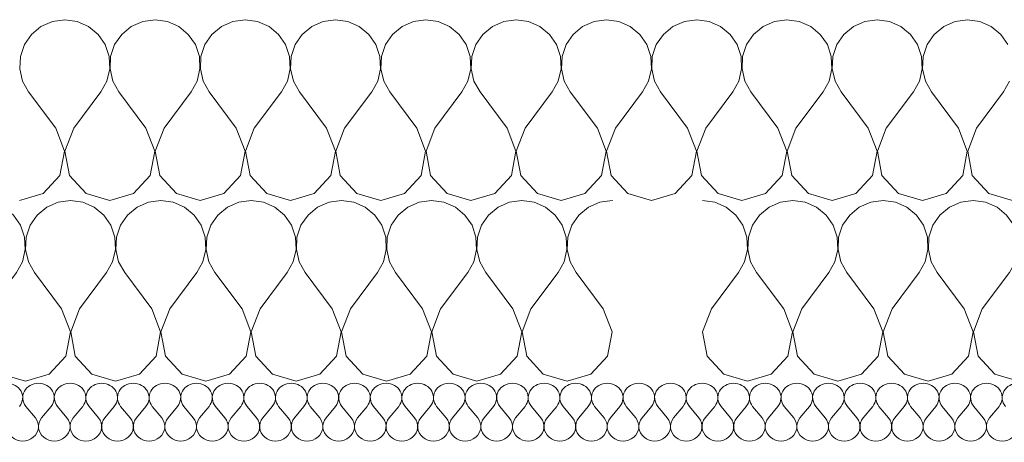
# Model space of a CAD drawing. Header units: millimetres. Extents: x -573548 to 674770, y -246895 to -89040.
# Tile 151 of 199: x 90116 to 90770, y -185930 to -185649. Entities that reach past the tile are written whole.
import ezdxf

# ---------------------------------------------------------------- set-up
doc = ezdxf.new("R2010")
doc.units = ezdxf.units.MM
doc.layers.add('Nowe_Drawing & Figure', color=7, linetype='Continuous')
doc.layers.add('Nowe_Drawing & Figure_Nr_pióra__59', color=8, linetype='Continuous', lineweight=9)

# ---------------------------------------------------------------- blocks, each defined once
blk = doc.blocks.new('*X112', base_point=(494560.37, -64691.1))
at = {"layer": 'Nowe_Drawing & Figure', "color": 21, "linetype": 'Continuous', "lineweight": 13, "true_color": 0xffaaaa}
for p, q in [((501475.07, -27280.09), (501468.77, -27272.41)), ((501479.27, -27280.09), (501485.57, -27272.41)), ((501496.07, -27280.09), (501489.77, -27272.41)), ((501500.27, -27280.09), (501506.57, -27272.41)), ((501517.07, -27280.09), (501510.77, -27272.41)), ((501521.27, -27280.09), (501527.57, -27272.41)), ((501538.07, -27280.09), (501531.77, -27272.41)), ((501542.27, -27280.09), (501548.57, -27272.41)), ((501559.07, -27280.09), (501552.77, -27272.41)), ((501563.27, -27280.09), (501569.57, -27272.41)), ((501580.07, -27280.09), (501573.77, -27272.41)), ((501584.27, -27280.09), (501590.57, -27272.41)), ((501601.07, -27280.09), (501594.77, -27272.41)), ((501605.27, -27280.09), (501611.57, -27272.41)), ((501622.07, -27280.09), (501615.77, -27272.41)), ((501626.27, -27280.09), (501632.57, -27272.41)), ((501643.07, -27280.09), (501636.77, -27272.41)), ((501647.27, -27280.09), (501653.57, -27272.41)), ((501664.07, -27280.09), (501657.77, -27272.41)), ((501668.27, -27280.09), (501674.57, -27272.41)), ((501685.07, -27280.09), (501678.77, -27272.41)), ((501689.27, -27280.09), (501695.57, -27272.41)), ((501706.07, -27280.09), (501699.77, -27272.41)), ((501710.27, -27280.09), (501716.57, -27272.41)), ((501727.07, -27280.09), (501720.77, -27272.41)), ((501731.27, -27280.09), (501737.57, -27272.41)), ((501748.07, -27280.09), (501741.77, -27272.41)), ((501752.27, -27280.09), (501758.57, -27272.41)), ((501769.07, -27280.09), (501762.77, -27272.41)), ((501773.27, -27280.09), (501779.57, -27272.41)), ((501790.07, -27280.09), (501783.77, -27272.41)), ((501794.27, -27280.09), (501800.57, -27272.41)), ((501811.07, -27280.09), (501804.77, -27272.41)), ((501815.27, -27280.09), (501821.57, -27272.41)), ((501832.07, -27280.09), (501825.77, -27272.41)), ((501836.27, -27280.09), (501842.57, -27272.41)), ((501853.07, -27280.09), (501846.77, -27272.41)), ((501857.27, -27280.09), (501863.57, -27272.41)), ((501874.07, -27280.09), (501867.77, -27272.41)), ((501878.27, -27280.09), (501884.57, -27272.41)), ((501895.07, -27280.09), (501888.77, -27272.41)), ((501899.27, -27280.09), (501905.57, -27272.41)), ((501916.07, -27280.09), (501909.77, -27272.41)), ((501920.27, -27280.09), (501926.57, -27272.41)), ((501937.07, -27280.09), (501930.77, -27272.41)), ((501941.27, -27280.09), (501947.57, -27272.41)), ((501958.07, -27280.09), (501951.77, -27272.41)), ((501962.27, -27280.09), (501968.57, -27272.41)), ((501979.07, -27280.09), (501972.77, -27272.41)), ((501983.27, -27280.09), (501989.57, -27272.41)), ((502000.07, -27280.09), (501993.77, -27272.41)), ((502004.27, -27280.09), (502010.57, -27272.41)), ((502021.07, -27280.09), (502014.77, -27272.41)), ((502025.27, -27280.09), (502031.57, -27272.41)), ((502042.07, -27280.09), (502035.77, -27272.41)), ((502046.27, -27280.09), (502052.57, -27272.41)), ((502063.07, -27280.09), (502056.77, -27272.41)), ((502067.27, -27280.09), (502073.57, -27272.41)), ((502084.07, -27280.09), (502077.77, -27272.41)), ((502088.27, -27280.09), (502094.57, -27272.41)), ((502105.07, -27280.09), (502098.77, -27272.41)), ((502109.27, -27280.09), (502115.57, -27272.41))]:
    blk.add_line(p, q, dxfattribs=at)
for centre, start_param, end_param in [((501456.17, -27266.65), 5.639684, 7.853982), ((501477.17, -27266.65), 1.570796, 3.785094), ((501477.17, -27266.65), 5.639684, 7.853982), ((501498.17, -27266.65), 1.570796, 3.785094), ((501498.17, -27266.65), 5.639684, 7.853982), ((501519.17, -27266.65), 1.570796, 3.785094), ((501519.17, -27266.65), 5.639684, 7.853982), ((501540.17, -27266.65), 1.570796, 3.785094), ((501540.17, -27266.65), 5.639684, 7.853982), ((501561.17, -27266.65), 1.570796, 3.785094), ((501561.17, -27266.65), 5.639684, 7.853982), ((501582.17, -27266.65), 1.570796, 3.785094), ((501582.17, -27266.65), 5.639684, 7.853982), ((501603.17, -27266.65), 1.570796, 3.785094), ((501603.17, -27266.65), 5.639684, 7.853982), ((501624.17, -27266.65), 1.570796, 3.785094), ((501624.17, -27266.65), 5.639684, 7.853982), ((501645.17, -27266.65), 1.570796, 3.785094), ((501645.17, -27266.65), 5.639684, 7.853982), ((501666.17, -27266.65), 1.570796, 3.785094), ((501666.17, -27266.65), 5.639684, 7.853982), ((501687.17, -27266.65), 1.570796, 3.785094), ((501687.17, -27266.65), 5.639684, 7.853982), ((501708.17, -27266.65), 1.570796, 3.785094), ((501708.17, -27266.65), 5.639684, 7.853982), ((501729.17, -27266.65), 1.570796, 3.785094), ((501729.17, -27266.65), 5.639684, 7.853982), ((501750.17, -27266.65), 1.570796, 3.785094), ((501750.17, -27266.65), 5.639684, 7.853982), ((501771.17, -27266.65), 1.570796, 3.785094), ((501771.17, -27266.65), 5.639684, 7.853982), ((501792.17, -27266.65), 1.570796, 3.785094), ((501792.17, -27266.65), 5.639684, 7.853982), ((501813.17, -27266.65), 1.570796, 3.785094), ((501813.17, -27266.65), 5.639684, 7.853982), ((501834.17, -27266.65), 1.570796, 3.785094), ((501834.17, -27266.65), 5.639684, 7.853982), ((501855.17, -27266.65), 1.570796, 3.785094), ((501855.17, -27266.65), 5.639684, 7.853982), ((501876.17, -27266.65), 1.570796, 3.785094), ((501876.17, -27266.65), 5.639684, 7.853982), ((501897.17, -27266.65), 1.570796, 3.785094), ((501897.17, -27266.65), 5.639684, 7.853982), ((501918.17, -27266.65), 1.570796, 3.785094), ((501918.17, -27266.65), 5.639684, 7.853982), ((501939.17, -27266.65), 1.570796, 3.785094), ((501939.17, -27266.65), 5.639684, 7.853982), ((501960.17, -27266.65), 1.570796, 3.785094), ((501960.17, -27266.65), 5.639684, 7.853982), ((501981.17, -27266.65), 1.570796, 3.785094), ((501981.17, -27266.65), 5.639684, 7.853982), ((502002.17, -27266.65), 1.570796, 3.785094), ((502002.17, -27266.65), 5.639684, 7.853982), ((502023.17, -27266.65), 1.570796, 3.785094), ((502023.17, -27266.65), 5.639684, 7.853982), ((502044.17, -27266.65), 1.570796, 3.785094), ((502044.17, -27266.65), 5.639684, 7.853982), ((502065.17, -27266.65), 1.570796, 3.785094), ((502065.17, -27266.65), 5.639684, 7.853982), ((502086.17, -27266.65), 1.570796, 3.785094), ((502086.17, -27266.65), 5.639684, 7.853982), ((502107.17, -27266.65), 1.570796, 3.785094), ((502107.17, -27266.65), 5.639684, 7.853982), ((502128.17, -27266.65), 1.570796, 3.785094), ((501466.67, -27285.85), 2.498092, 6.926686), ((501487.67, -27285.85), 2.498092, 6.926686), ((501508.67, -27285.85), 2.498092, 6.926686), ((501529.67, -27285.85), 2.498092, 6.926686), ((501550.67, -27285.85), 2.498092, 6.926686), ((501571.67, -27285.85), 2.498092, 6.926686), ((501592.67, -27285.85), 2.498092, 6.926686), ((501613.67, -27285.85), 2.498092, 6.926686), ((501634.67, -27285.85), 2.498092, 6.926686), ((501655.67, -27285.85), 2.498092, 6.926686), ((501676.67, -27285.85), 2.498092, 6.926686), ((501697.67, -27285.85), 2.498092, 6.926686), ((501718.67, -27285.85), 2.498092, 6.926686), ((501739.67, -27285.85), 2.498092, 6.926686), ((501760.67, -27285.85), 2.498092, 6.926686), ((501781.67, -27285.85), 2.498092, 6.926686), ((501802.67, -27285.85), 2.498092, 6.926686), ((501823.67, -27285.85), 2.498092, 6.926686), ((501844.67, -27285.85), 2.498092, 6.926686), ((501865.67, -27285.85), 2.498092, 6.926686), ((501886.67, -27285.85), 2.498092, 6.926686), ((501907.67, -27285.85), 2.498092, 6.926686), ((501928.67, -27285.85), 2.498092, 6.926686), ((501949.67, -27285.85), 2.498092, 6.926686), ((501970.67, -27285.85), 2.498092, 6.926686), ((501991.67, -27285.85), 2.498092, 6.926686), ((502012.67, -27285.85), 2.498092, 6.926686), ((502033.67, -27285.85), 2.498092, 6.926686), ((502054.67, -27285.85), 2.498092, 6.926686), ((502075.67, -27285.85), 2.498092, 6.926686), ((502096.67, -27285.85), 2.498092, 6.926686), ((502117.67, -27285.85), 2.498092, 6.926686)]:
    blk.add_ellipse(centre, major_axis=(10.5, 0), ratio=0.914286, start_param=start_param, end_param=end_param, dxfattribs=at)
blk = doc.blocks.new('Wypełnienie_4_1', base_point=(494560.37, -64691.1))
at = {"layer": 'Nowe_Drawing & Figure', "color": 21, "linetype": 'Continuous', "lineweight": 13, "true_color": 0xffaaaa}
blk.add_blockref('*X112', (494560.37, -64691.1), dxfattribs=at)
blk = doc.blocks.new('*X140', base_point=(494560.37, -64691.1))
at = {"layer": 'Nowe_Drawing & Figure', "color": 21, "linetype": 'Continuous', "lineweight": 13, "true_color": 0xffaaaa}
for p, q in [((501326.65, -27136.72), (501318.45, -27135.58)), ((501334.22, -27140.06), (501326.65, -27136.72)), ((501370.25, -27136.72), (501362.68, -27140.06)), ((501378.45, -27135.58), (501370.25, -27136.72)), ((501386.65, -27136.72), (501378.45, -27135.58)), ((501394.22, -27140.06), (501386.65, -27136.72)), ((501430.25, -27136.72), (501422.68, -27140.06)), ((501438.45, -27135.58), (501430.25, -27136.72)), ((501446.65, -27136.72), (501438.45, -27135.58)), ((501454.22, -27140.06), (501446.65, -27136.72)), ((501490.25, -27136.72), (501482.68, -27140.06)), ((501498.45, -27135.58), (501490.25, -27136.72)), ((501506.65, -27136.72), (501498.45, -27135.58)), ((501514.22, -27140.06), (501506.65, -27136.72)), ((501550.25, -27136.72), (501542.68, -27140.06)), ((501558.45, -27135.58), (501550.25, -27136.72)), ((501566.65, -27136.72), (501558.45, -27135.58)), ((501574.22, -27140.06), (501566.65, -27136.72)), ((501610.25, -27136.72), (501602.68, -27140.06)), ((501618.45, -27135.58), (501610.25, -27136.72)), ((501626.65, -27136.72), (501618.45, -27135.58)), ((501634.22, -27140.06), (501626.65, -27136.72)), ((501670.25, -27136.72), (501662.68, -27140.06)), ((501678.45, -27135.58), (501670.25, -27136.72)), ((501686.65, -27136.72), (501678.45, -27135.58)), ((501694.22, -27140.06), (501686.65, -27136.72)), ((501730.25, -27136.72), (501722.68, -27140.06)), ((501738.45, -27135.58), (501730.25, -27136.72)), ((501746.65, -27136.72), (501738.45, -27135.58)), ((501754.22, -27140.06), (501746.65, -27136.72)), ((501790.25, -27136.72), (501782.68, -27140.06)), ((501798.45, -27135.58), (501790.25, -27136.72)), ((501806.65, -27136.72), (501798.45, -27135.58)), ((501814.22, -27140.06), (501806.65, -27136.72)), ((501850.25, -27136.72), (501842.68, -27140.06)), ((501858.45, -27135.58), (501850.25, -27136.72)), ((501858.72, -27135.62), (501858.45, -27135.58)), ((501340.6, -27145.34), (501334.22, -27140.06)), ((501362.68, -27140.06), (501356.31, -27145.34)), ((501400.6, -27145.34), (501394.22, -27140.06)), ((501422.68, -27140.06), (501416.31, -27145.34)), ((501460.6, -27145.34), (501454.22, -27140.06)), ((501482.68, -27140.06), (501476.31, -27145.34)), ((501520.6, -27145.34), (501514.22, -27140.06)), ((501542.68, -27140.06), (501536.31, -27145.34)), ((501580.6, -27145.34), (501574.22, -27140.06)), ((501602.68, -27140.06), (501596.31, -27145.34)), ((501640.6, -27145.34), (501634.22, -27140.06)), ((501662.68, -27140.06), (501656.31, -27145.34)), ((501700.6, -27145.34), (501694.22, -27140.06)), ((501722.68, -27140.06), (501716.31, -27145.34)), ((501760.6, -27145.34), (501754.22, -27140.06)), ((501782.68, -27140.06), (501776.31, -27145.34)), ((501820.6, -27145.34), (501814.22, -27140.06)), ((501842.68, -27140.06), (501836.31, -27145.34)), ((501345.28, -27152.16), (501340.6, -27145.34)), ((501356.31, -27145.34), (501351.62, -27152.16)), ((501405.28, -27152.16), (501400.6, -27145.34)), ((501416.31, -27145.34), (501411.62, -27152.16)), ((501465.28, -27152.16), (501460.6, -27145.34)), ((501476.31, -27145.34), (501471.62, -27152.16)), ((501525.28, -27152.16), (501520.6, -27145.34)), ((501536.31, -27145.34), (501531.62, -27152.16)), ((501585.28, -27152.16), (501580.6, -27145.34)), ((501596.31, -27145.34), (501591.62, -27152.16)), ((501645.28, -27152.16), (501640.6, -27145.34)), ((501656.31, -27145.34), (501651.62, -27152.16)), ((501705.28, -27152.16), (501700.6, -27145.34)), ((501716.31, -27145.34), (501711.62, -27152.16)), ((501765.28, -27152.16), (501760.6, -27145.34)), ((501776.31, -27145.34), (501771.62, -27152.16)), ((501825.28, -27152.16), (501820.6, -27145.34)), ((501836.31, -27145.34), (501831.62, -27152.16)), ((501347.93, -27160.01), (501345.28, -27152.16)), ((501351.62, -27152.16), (501348.97, -27160.01)), ((501407.93, -27160.01), (501405.28, -27152.16)), ((501411.62, -27152.16), (501408.97, -27160.01)), ((501467.93, -27160.01), (501465.28, -27152.16)), ((501471.62, -27152.16), (501468.97, -27160.01)), ((501527.93, -27160.01), (501525.28, -27152.16)), ((501531.62, -27152.16), (501528.97, -27160.01)), ((501587.93, -27160.01), (501585.28, -27152.16)), ((501591.62, -27152.16), (501588.97, -27160.01)), ((501647.93, -27160.01), (501645.28, -27152.16)), ((501651.62, -27152.16), (501648.97, -27160.01)), ((501707.93, -27160.01), (501705.28, -27152.16)), ((501711.62, -27152.16), (501708.97, -27160.01)), ((501767.93, -27160.01), (501765.28, -27152.16)), ((501771.62, -27152.16), (501768.97, -27160.01)), ((501827.93, -27160.01), (501825.28, -27152.16)), ((501831.62, -27152.16), (501828.97, -27160.01)), ((501348.33, -27168.28), (501347.93, -27160.01)), ((501348.97, -27160.01), (501348.57, -27168.28)), ((501408.33, -27168.28), (501407.93, -27160.01)), ((501408.97, -27160.01), (501408.57, -27168.28)), ((501468.33, -27168.28), (501467.93, -27160.01)), ((501468.97, -27160.01), (501468.57, -27168.28)), ((501528.33, -27168.28), (501527.93, -27160.01)), ((501528.97, -27160.01), (501528.57, -27168.28)), ((501588.33, -27168.28), (501587.93, -27160.01)), ((501588.97, -27160.01), (501588.57, -27168.28)), ((501648.33, -27168.28), (501647.93, -27160.01)), ((501648.97, -27160.01), (501648.57, -27168.28)), ((501708.33, -27168.28), (501707.93, -27160.01)), ((501708.97, -27160.01), (501708.57, -27168.28)), ((501768.33, -27168.28), (501767.93, -27160.01)), ((501768.97, -27160.01), (501768.57, -27168.28)), ((501828.33, -27168.28), (501827.93, -27160.01)), ((501828.97, -27160.01), (501828.57, -27168.28)), ((501346.46, -27176.34), (501348.33, -27168.28)), ((501348.57, -27168.28), (501350.45, -27176.34)), ((501406.46, -27176.34), (501408.33, -27168.28)), ((501408.57, -27168.28), (501410.45, -27176.34)), ((501466.46, -27176.34), (501468.33, -27168.28)), ((501468.57, -27168.28), (501470.45, -27176.34)), ((501526.46, -27176.34), (501528.33, -27168.28)), ((501528.57, -27168.28), (501530.45, -27176.34)), ((501586.46, -27176.34), (501588.33, -27168.28)), ((501588.57, -27168.28), (501590.45, -27176.34)), ((501646.46, -27176.34), (501648.33, -27168.28)), ((501648.57, -27168.28), (501650.45, -27176.34)), ((501706.46, -27176.34), (501708.33, -27168.28)), ((501708.57, -27168.28), (501710.45, -27176.34)), ((501766.46, -27176.34), (501768.33, -27168.28)), ((501768.57, -27168.28), (501770.45, -27176.34)), ((501826.46, -27176.34), (501828.33, -27168.28)), ((501828.57, -27168.28), (501830.45, -27176.34)), ((501342.45, -27183.58), (501346.46, -27176.34)), ((501350.45, -27176.34), (501354.45, -27183.58)), ((501402.45, -27183.58), (501406.46, -27176.34)), ((501410.45, -27176.34), (501414.45, -27183.58)), ((501462.45, -27183.58), (501466.46, -27176.34)), ((501470.45, -27176.34), (501474.45, -27183.58)), ((501522.45, -27183.58), (501526.46, -27176.34)), ((501530.45, -27176.34), (501534.45, -27183.58)), ((501582.45, -27183.58), (501586.46, -27176.34)), ((501590.45, -27176.34), (501594.45, -27183.58)), ((501642.45, -27183.58), (501646.46, -27176.34)), ((501650.45, -27176.34), (501654.45, -27183.58)), ((501702.45, -27183.58), (501706.46, -27176.34)), ((501710.45, -27176.34), (501714.45, -27183.58)), ((501762.45, -27183.58), (501766.46, -27176.34)), ((501770.45, -27176.34), (501774.45, -27183.58)), ((501822.45, -27183.58), (501826.46, -27176.34)), ((501830.45, -27176.34), (501834.45, -27183.58)), ((501324.45, -27207.58), (501342.45, -27183.58)), ((501372.45, -27207.58), (501354.45, -27183.58)), ((501384.45, -27207.58), (501402.45, -27183.58)), ((501432.45, -27207.58), (501414.45, -27183.58)), ((501444.45, -27207.58), (501462.45, -27183.58)), ((501492.45, -27207.58), (501474.45, -27183.58)), ((501504.45, -27207.58), (501522.45, -27183.58)), ((501552.45, -27207.58), (501534.45, -27183.58)), ((501564.45, -27207.58), (501582.45, -27183.58)), ((501612.45, -27207.58), (501594.45, -27183.58)), ((501624.45, -27207.58), (501642.45, -27183.58)), ((501672.45, -27207.58), (501654.45, -27183.58)), ((501684.45, -27207.58), (501702.45, -27183.58)), ((501732.45, -27207.58), (501714.45, -27183.58)), ((501744.45, -27207.58), (501762.45, -27183.58)), ((501792.45, -27207.58), (501774.45, -27183.58)), ((501804.45, -27207.58), (501822.45, -27183.58)), ((501852.45, -27207.58), (501834.45, -27183.58)), ((501324.45, -27207.58), (501318.57, -27222.89)), ((501378.33, -27222.89), (501372.45, -27207.58)), ((501384.45, -27207.58), (501378.57, -27222.89)), ((501438.33, -27222.89), (501432.45, -27207.58)), ((501444.45, -27207.58), (501438.57, -27222.89)), ((501498.33, -27222.89), (501492.45, -27207.58)), ((501504.45, -27207.58), (501498.57, -27222.89)), ((501558.33, -27222.89), (501552.45, -27207.58)), ((501564.45, -27207.58), (501558.57, -27222.89)), ((501618.33, -27222.89), (501612.45, -27207.58)), ((501624.45, -27207.58), (501618.57, -27222.89)), ((501678.33, -27222.89), (501672.45, -27207.58)), ((501684.45, -27207.58), (501678.57, -27222.89)), ((501738.33, -27222.89), (501732.45, -27207.58)), ((501744.45, -27207.58), (501738.57, -27222.89)), ((501798.33, -27222.89), (501792.45, -27207.58)), ((501804.45, -27207.58), (501798.57, -27222.89)), ((501858.33, -27222.89), (501852.45, -27207.58)), ((501318.57, -27222.89), (501321.62, -27239)), ((501375.28, -27239), (501378.33, -27222.89)), ((501378.57, -27222.89), (501381.62, -27239)), ((501435.28, -27239), (501438.33, -27222.89)), ((501438.57, -27222.89), (501441.62, -27239)), ((501495.28, -27239), (501498.33, -27222.89)), ((501498.57, -27222.89), (501501.62, -27239)), ((501555.28, -27239), (501558.33, -27222.89)), ((501558.57, -27222.89), (501561.62, -27239)), ((501615.28, -27239), (501618.33, -27222.89)), ((501618.57, -27222.89), (501621.62, -27239)), ((501675.28, -27239), (501678.33, -27222.89)), ((501678.57, -27222.89), (501681.62, -27239)), ((501735.28, -27239), (501738.33, -27222.89)), ((501738.57, -27222.89), (501741.62, -27239)), ((501795.28, -27239), (501798.33, -27222.89)), ((501798.57, -27222.89), (501801.62, -27239)), ((501855.28, -27239), (501858.33, -27222.89)), ((501321.62, -27239), (501332.68, -27251.1)), ((501364.22, -27251.1), (501375.28, -27239)), ((501381.62, -27239), (501392.68, -27251.1)), ((501424.22, -27251.1), (501435.28, -27239)), ((501441.62, -27239), (501452.68, -27251.1)), ((501484.22, -27251.1), (501495.28, -27239)), ((501501.62, -27239), (501512.68, -27251.1)), ((501544.22, -27251.1), (501555.28, -27239)), ((501561.62, -27239), (501572.68, -27251.1)), ((501604.22, -27251.1), (501615.28, -27239)), ((501621.62, -27239), (501632.68, -27251.1)), ((501664.22, -27251.1), (501675.28, -27239)), ((501681.62, -27239), (501692.68, -27251.1)), ((501724.22, -27251.1), (501735.28, -27239)), ((501741.62, -27239), (501752.68, -27251.1)), ((501784.22, -27251.1), (501795.28, -27239)), ((501801.62, -27239), (501812.68, -27251.1)), ((501844.22, -27251.1), (501855.28, -27239)), ((501332.68, -27251.1), (501348.45, -27255.58)), ((501348.45, -27255.58), (501364.22, -27251.1)), ((501392.68, -27251.1), (501408.45, -27255.58)), ((501408.45, -27255.58), (501424.22, -27251.1)), ((501452.68, -27251.1), (501468.45, -27255.58)), ((501468.45, -27255.58), (501484.22, -27251.1)), ((501512.68, -27251.1), (501528.45, -27255.58)), ((501528.45, -27255.58), (501544.22, -27251.1)), ((501572.68, -27251.1), (501588.45, -27255.58)), ((501588.45, -27255.58), (501604.22, -27251.1)), ((501632.68, -27251.1), (501648.45, -27255.58)), ((501648.45, -27255.58), (501664.22, -27251.1)), ((501692.68, -27251.1), (501708.45, -27255.58)), ((501708.45, -27255.58), (501724.22, -27251.1)), ((501752.68, -27251.1), (501768.45, -27255.58)), ((501768.45, -27255.58), (501784.22, -27251.1)), ((501812.68, -27251.1), (501828.45, -27255.58)), ((501828.45, -27255.58), (501844.22, -27251.1))]:
    blk.add_line(p, q, dxfattribs=at)
blk = doc.blocks.new('Wypełnienie_18_1', base_point=(494560.37, -64691.1))
at = {"layer": 'Nowe_Drawing & Figure', "color": 21, "linetype": 'Continuous', "lineweight": 13, "true_color": 0xffaaaa}
blk.add_blockref('*X140', (494560.37, -64691.1), dxfattribs=at)
blk = doc.blocks.new('*X142', base_point=(494560.37, -64691.1))
at = {"layer": 'Nowe_Drawing & Figure', "color": 21, "linetype": 'Continuous', "lineweight": 13, "true_color": 0xffaaaa}
for p, q in [((501926.65, -27136.72), (501918.45, -27135.58)), ((501934.22, -27140.06), (501926.65, -27136.72)), ((501970.25, -27136.72), (501962.68, -27140.06)), ((501978.45, -27135.58), (501970.25, -27136.72)), ((501986.65, -27136.72), (501978.45, -27135.58)), ((501994.22, -27140.06), (501986.65, -27136.72)), ((502030.25, -27136.72), (502022.68, -27140.06)), ((502038.45, -27135.58), (502030.25, -27136.72)), ((502046.65, -27136.72), (502038.45, -27135.58)), ((502054.22, -27140.06), (502046.65, -27136.72)), ((502090.25, -27136.72), (502082.68, -27140.06)), ((502098.45, -27135.58), (502090.25, -27136.72)), ((502106.65, -27136.72), (502098.45, -27135.58)), ((502114.22, -27140.06), (502106.65, -27136.72)), ((502150.25, -27136.72), (502142.68, -27140.06)), ((502158.45, -27135.58), (502150.25, -27136.72)), ((502166.65, -27136.72), (502158.45, -27135.58)), ((502174.22, -27140.06), (502166.65, -27136.72)), ((502210.25, -27136.72), (502202.68, -27140.06)), ((502218.45, -27135.58), (502210.25, -27136.72)), ((502226.65, -27136.72), (502218.45, -27135.58)), ((502234.22, -27140.06), (502226.65, -27136.72)), ((501940.6, -27145.34), (501934.22, -27140.06)), ((501962.68, -27140.06), (501956.31, -27145.34)), ((502000.6, -27145.34), (501994.22, -27140.06)), ((502022.68, -27140.06), (502016.31, -27145.34)), ((502060.6, -27145.34), (502054.22, -27140.06)), ((502082.68, -27140.06), (502076.31, -27145.34)), ((502120.6, -27145.34), (502114.22, -27140.06)), ((502142.68, -27140.06), (502136.31, -27145.34)), ((502180.6, -27145.34), (502174.22, -27140.06)), ((502202.68, -27140.06), (502196.31, -27145.34)), ((502240.6, -27145.34), (502234.22, -27140.06)), ((502260.2, -27142.11), (502256.31, -27145.34)), ((501945.28, -27152.16), (501940.6, -27145.34)), ((501956.31, -27145.34), (501951.62, -27152.16)), ((502005.28, -27152.16), (502000.6, -27145.34)), ((502016.31, -27145.34), (502011.62, -27152.16)), ((502065.28, -27152.16), (502060.6, -27145.34)), ((502076.31, -27145.34), (502071.62, -27152.16)), ((502125.28, -27152.16), (502120.6, -27145.34)), ((502136.31, -27145.34), (502131.62, -27152.16)), ((502185.28, -27152.16), (502180.6, -27145.34)), ((502196.31, -27145.34), (502191.62, -27152.16)), ((502245.28, -27152.16), (502240.6, -27145.34)), ((502256.31, -27145.34), (502251.62, -27152.16)), ((501947.93, -27160.01), (501945.28, -27152.16)), ((501951.62, -27152.16), (501948.97, -27160.01)), ((502007.93, -27160.01), (502005.28, -27152.16)), ((502011.62, -27152.16), (502008.97, -27160.01)), ((502067.93, -27160.01), (502065.28, -27152.16)), ((502071.62, -27152.16), (502068.97, -27160.01)), ((502127.93, -27160.01), (502125.28, -27152.16)), ((502131.62, -27152.16), (502128.97, -27160.01)), ((502187.93, -27160.01), (502185.28, -27152.16)), ((502191.62, -27152.16), (502188.97, -27160.01)), ((502247.93, -27160.01), (502245.28, -27152.16)), ((502251.62, -27152.16), (502248.97, -27160.01)), ((501948.33, -27168.28), (501947.93, -27160.01)), ((501948.97, -27160.01), (501948.57, -27168.28)), ((502008.33, -27168.28), (502007.93, -27160.01)), ((502008.97, -27160.01), (502008.57, -27168.28)), ((502068.33, -27168.28), (502067.93, -27160.01)), ((502068.97, -27160.01), (502068.57, -27168.28)), ((502128.33, -27168.28), (502127.93, -27160.01)), ((502128.97, -27160.01), (502128.57, -27168.28)), ((502188.33, -27168.28), (502187.93, -27160.01)), ((502188.97, -27160.01), (502188.57, -27168.28)), ((502248.33, -27168.28), (502247.93, -27160.01)), ((502248.97, -27160.01), (502248.57, -27168.28)), ((501946.46, -27176.34), (501948.33, -27168.28)), ((501948.57, -27168.28), (501950.45, -27176.34)), ((502006.46, -27176.34), (502008.33, -27168.28)), ((502008.57, -27168.28), (502010.45, -27176.34)), ((502066.46, -27176.34), (502068.33, -27168.28)), ((502068.57, -27168.28), (502070.45, -27176.34)), ((502126.46, -27176.34), (502128.33, -27168.28)), ((502128.57, -27168.28), (502130.45, -27176.34)), ((502186.46, -27176.34), (502188.33, -27168.28)), ((502188.57, -27168.28), (502190.45, -27176.34)), ((502246.46, -27176.34), (502248.33, -27168.28)), ((502248.57, -27168.28), (502250.45, -27176.34)), ((501942.45, -27183.58), (501946.46, -27176.34)), ((501950.45, -27176.34), (501954.45, -27183.58)), ((502002.45, -27183.58), (502006.46, -27176.34)), ((502010.45, -27176.34), (502014.45, -27183.58)), ((502062.45, -27183.58), (502066.46, -27176.34)), ((502070.45, -27176.34), (502074.45, -27183.58)), ((502122.45, -27183.58), (502126.46, -27176.34)), ((502130.45, -27176.34), (502134.45, -27183.58)), ((502182.45, -27183.58), (502186.46, -27176.34)), ((502190.45, -27176.34), (502194.45, -27183.58)), ((502242.45, -27183.58), (502246.46, -27176.34)), ((502250.45, -27176.34), (502254.45, -27183.58)), ((501924.45, -27207.58), (501942.45, -27183.58)), ((501972.45, -27207.58), (501954.45, -27183.58)), ((501984.45, -27207.58), (502002.45, -27183.58)), ((502032.45, -27207.58), (502014.45, -27183.58)), ((502044.45, -27207.58), (502062.45, -27183.58)), ((502092.45, -27207.58), (502074.45, -27183.58)), ((502104.45, -27207.58), (502122.45, -27183.58)), ((502152.45, -27207.58), (502134.45, -27183.58)), ((502164.45, -27207.58), (502182.45, -27183.58)), ((502212.45, -27207.58), (502194.45, -27183.58)), ((502224.45, -27207.58), (502242.45, -27183.58)), ((502260.09, -27191.1), (502254.45, -27183.58)), ((501924.45, -27207.58), (501918.57, -27222.89)), ((501978.33, -27222.89), (501972.45, -27207.58)), ((501984.45, -27207.58), (501978.57, -27222.89)), ((502038.33, -27222.89), (502032.45, -27207.58)), ((502044.45, -27207.58), (502038.57, -27222.89)), ((502098.33, -27222.89), (502092.45, -27207.58)), ((502104.45, -27207.58), (502098.57, -27222.89)), ((502158.33, -27222.89), (502152.45, -27207.58)), ((502164.45, -27207.58), (502158.57, -27222.89)), ((502218.33, -27222.89), (502212.45, -27207.58)), ((502224.45, -27207.58), (502218.57, -27222.89)), ((501918.57, -27222.89), (501921.62, -27239)), ((501975.28, -27239), (501978.33, -27222.89)), ((501978.57, -27222.89), (501981.62, -27239)), ((502035.28, -27239), (502038.33, -27222.89)), ((502038.57, -27222.89), (502041.62, -27239)), ((502095.28, -27239), (502098.33, -27222.89)), ((502098.57, -27222.89), (502101.62, -27239)), ((502155.28, -27239), (502158.33, -27222.89)), ((502158.57, -27222.89), (502161.62, -27239)), ((502215.28, -27239), (502218.33, -27222.89)), ((502218.57, -27222.89), (502221.62, -27239)), ((501921.62, -27239), (501932.68, -27251.1)), ((501964.22, -27251.1), (501975.28, -27239)), ((501981.62, -27239), (501992.68, -27251.1)), ((502024.22, -27251.1), (502035.28, -27239)), ((502041.62, -27239), (502052.68, -27251.1)), ((502084.22, -27251.1), (502095.28, -27239)), ((502101.62, -27239), (502112.68, -27251.1)), ((502144.22, -27251.1), (502155.28, -27239)), ((502161.62, -27239), (502172.68, -27251.1)), ((502204.22, -27251.1), (502215.28, -27239)), ((502221.62, -27239), (502232.68, -27251.1)), ((501932.68, -27251.1), (501948.45, -27255.58)), ((501948.45, -27255.58), (501964.22, -27251.1)), ((501992.68, -27251.1), (502008.45, -27255.58)), ((502008.45, -27255.58), (502024.22, -27251.1)), ((502052.68, -27251.1), (502068.45, -27255.58)), ((502068.45, -27255.58), (502084.22, -27251.1)), ((502112.68, -27251.1), (502128.45, -27255.58)), ((502128.45, -27255.58), (502144.22, -27251.1)), ((502172.68, -27251.1), (502188.45, -27255.58)), ((502188.45, -27255.58), (502204.22, -27251.1)), ((502232.68, -27251.1), (502248.45, -27255.58)), ((502248.45, -27255.58), (502259.96, -27252.31))]:
    blk.add_line(p, q, dxfattribs=at)
blk = doc.blocks.new('Wypełnienie_19_1', base_point=(494560.37, -64691.1))
at = {"layer": 'Nowe_Drawing & Figure', "color": 21, "linetype": 'Continuous', "lineweight": 13, "true_color": 0xffaaaa}
blk.add_blockref('*X142', (494560.37, -64691.1), dxfattribs=at)
blk = doc.blocks.new('*X168', base_point=(494560.37, -64691.1))
at = {"layer": 'Nowe_Drawing & Figure', "color": 21, "linetype": 'Continuous', "lineweight": 13, "true_color": 0xffaaaa}
for p, q in [((501486.41, -27016.72), (501478.83, -27020.06)), ((501494.6, -27015.58), (501486.41, -27016.72)), ((501502.8, -27016.72), (501494.6, -27015.58)), ((501510.38, -27020.06), (501502.8, -27016.72)), ((501546.41, -27016.72), (501538.83, -27020.06)), ((501554.6, -27015.58), (501546.41, -27016.72)), ((501562.8, -27016.72), (501554.6, -27015.58)), ((501570.38, -27020.06), (501562.8, -27016.72)), ((501606.41, -27016.72), (501598.83, -27020.06)), ((501614.6, -27015.58), (501606.41, -27016.72)), ((501622.8, -27016.72), (501614.6, -27015.58)), ((501630.38, -27020.06), (501622.8, -27016.72)), ((501666.41, -27016.72), (501658.83, -27020.06)), ((501674.6, -27015.58), (501666.41, -27016.72)), ((501682.8, -27016.72), (501674.6, -27015.58)), ((501690.38, -27020.06), (501682.8, -27016.72)), ((501726.41, -27016.72), (501718.83, -27020.06)), ((501734.6, -27015.58), (501726.41, -27016.72)), ((501742.8, -27016.72), (501734.6, -27015.58)), ((501750.38, -27020.06), (501742.8, -27016.72)), ((501786.41, -27016.72), (501778.83, -27020.06)), ((501794.6, -27015.58), (501786.41, -27016.72)), ((501802.8, -27016.72), (501794.6, -27015.58)), ((501810.38, -27020.06), (501802.8, -27016.72)), ((501846.41, -27016.72), (501838.83, -27020.06)), ((501854.6, -27015.58), (501846.41, -27016.72)), ((501862.8, -27016.72), (501854.6, -27015.58)), ((501870.38, -27020.06), (501862.8, -27016.72)), ((501906.41, -27016.72), (501898.83, -27020.06)), ((501914.6, -27015.58), (501906.41, -27016.72)), ((501922.8, -27016.72), (501914.6, -27015.58)), ((501930.38, -27020.06), (501922.8, -27016.72)), ((501966.41, -27016.72), (501958.83, -27020.06)), ((501974.6, -27015.58), (501966.41, -27016.72)), ((501982.8, -27016.72), (501974.6, -27015.58)), ((501990.38, -27020.06), (501982.8, -27016.72)), ((502026.41, -27016.72), (502018.83, -27020.06)), ((502034.6, -27015.58), (502026.41, -27016.72)), ((502042.8, -27016.72), (502034.6, -27015.58)), ((502050.38, -27020.06), (502042.8, -27016.72)), ((502086.41, -27016.72), (502078.83, -27020.06)), ((502094.6, -27015.58), (502086.41, -27016.72)), ((502102.8, -27016.72), (502094.6, -27015.58)), ((502110.38, -27020.06), (502102.8, -27016.72)), ((501472.46, -27025.34), (501467.77, -27032.16)), ((501478.83, -27020.06), (501472.46, -27025.34)), ((501516.75, -27025.34), (501510.38, -27020.06)), ((501521.44, -27032.16), (501516.75, -27025.34)), ((501532.46, -27025.34), (501527.77, -27032.16)), ((501538.83, -27020.06), (501532.46, -27025.34)), ((501576.75, -27025.34), (501570.38, -27020.06)), ((501581.44, -27032.16), (501576.75, -27025.34)), ((501592.46, -27025.34), (501587.77, -27032.16)), ((501598.83, -27020.06), (501592.46, -27025.34)), ((501636.75, -27025.34), (501630.38, -27020.06)), ((501641.44, -27032.16), (501636.75, -27025.34)), ((501652.46, -27025.34), (501647.77, -27032.16)), ((501658.83, -27020.06), (501652.46, -27025.34)), ((501696.75, -27025.34), (501690.38, -27020.06)), ((501701.44, -27032.16), (501696.75, -27025.34)), ((501712.46, -27025.34), (501707.77, -27032.16)), ((501718.83, -27020.06), (501712.46, -27025.34)), ((501756.75, -27025.34), (501750.38, -27020.06)), ((501761.44, -27032.16), (501756.75, -27025.34)), ((501772.46, -27025.34), (501767.77, -27032.16)), ((501778.83, -27020.06), (501772.46, -27025.34)), ((501816.75, -27025.34), (501810.38, -27020.06)), ((501821.44, -27032.16), (501816.75, -27025.34)), ((501832.46, -27025.34), (501827.77, -27032.16)), ((501838.83, -27020.06), (501832.46, -27025.34)), ((501876.75, -27025.34), (501870.38, -27020.06)), ((501881.44, -27032.16), (501876.75, -27025.34)), ((501892.46, -27025.34), (501887.77, -27032.16)), ((501898.83, -27020.06), (501892.46, -27025.34)), ((501936.75, -27025.34), (501930.38, -27020.06)), ((501941.44, -27032.16), (501936.75, -27025.34)), ((501952.46, -27025.34), (501947.77, -27032.16)), ((501958.83, -27020.06), (501952.46, -27025.34)), ((501996.75, -27025.34), (501990.38, -27020.06)), ((502001.44, -27032.16), (501996.75, -27025.34)), ((502012.46, -27025.34), (502007.77, -27032.16)), ((502018.83, -27020.06), (502012.46, -27025.34)), ((502056.75, -27025.34), (502050.38, -27020.06)), ((502061.44, -27032.16), (502056.75, -27025.34)), ((502072.46, -27025.34), (502067.77, -27032.16)), ((502078.83, -27020.06), (502072.46, -27025.34)), ((502116.75, -27025.34), (502110.38, -27020.06)), ((502121.44, -27032.16), (502116.75, -27025.34)), ((501467.77, -27032.16), (501465.13, -27040.01)), ((501524.08, -27040.01), (501521.44, -27032.16)), ((501527.77, -27032.16), (501525.13, -27040.01)), ((501584.08, -27040.01), (501581.44, -27032.16)), ((501587.77, -27032.16), (501585.13, -27040.01)), ((501644.08, -27040.01), (501641.44, -27032.16)), ((501647.77, -27032.16), (501645.13, -27040.01)), ((501704.08, -27040.01), (501701.44, -27032.16)), ((501707.77, -27032.16), (501705.13, -27040.01)), ((501764.08, -27040.01), (501761.44, -27032.16)), ((501767.77, -27032.16), (501765.13, -27040.01)), ((501824.08, -27040.01), (501821.44, -27032.16)), ((501827.77, -27032.16), (501825.13, -27040.01)), ((501884.08, -27040.01), (501881.44, -27032.16)), ((501887.77, -27032.16), (501885.13, -27040.01)), ((501944.08, -27040.01), (501941.44, -27032.16)), ((501947.77, -27032.16), (501945.13, -27040.01)), ((502004.08, -27040.01), (502001.44, -27032.16)), ((502007.77, -27032.16), (502005.13, -27040.01)), ((502064.08, -27040.01), (502061.44, -27032.16)), ((502067.77, -27032.16), (502065.13, -27040.01)), ((501465.13, -27040.01), (501464.73, -27048.28)), ((501524.48, -27048.28), (501524.08, -27040.01)), ((501525.13, -27040.01), (501524.73, -27048.28)), ((501584.48, -27048.28), (501584.08, -27040.01)), ((501585.13, -27040.01), (501584.73, -27048.28)), ((501644.48, -27048.28), (501644.08, -27040.01)), ((501645.13, -27040.01), (501644.73, -27048.28)), ((501704.48, -27048.28), (501704.08, -27040.01)), ((501705.13, -27040.01), (501704.73, -27048.28)), ((501764.48, -27048.28), (501764.08, -27040.01)), ((501765.13, -27040.01), (501764.73, -27048.28)), ((501824.48, -27048.28), (501824.08, -27040.01)), ((501825.13, -27040.01), (501824.73, -27048.28)), ((501884.48, -27048.28), (501884.08, -27040.01)), ((501885.13, -27040.01), (501884.73, -27048.28)), ((501944.48, -27048.28), (501944.08, -27040.01)), ((501945.13, -27040.01), (501944.73, -27048.28)), ((502004.48, -27048.28), (502004.08, -27040.01)), ((502005.13, -27040.01), (502004.73, -27048.28)), ((502064.48, -27048.28), (502064.08, -27040.01)), ((502065.13, -27040.01), (502064.73, -27048.28)), ((501464.73, -27048.28), (501466.6, -27056.34)), ((501522.61, -27056.34), (501524.48, -27048.28)), ((501524.73, -27048.28), (501526.6, -27056.34)), ((501582.61, -27056.34), (501584.48, -27048.28)), ((501584.73, -27048.28), (501586.6, -27056.34)), ((501642.61, -27056.34), (501644.48, -27048.28)), ((501644.73, -27048.28), (501646.6, -27056.34)), ((501702.61, -27056.34), (501704.48, -27048.28)), ((501704.73, -27048.28), (501706.6, -27056.34)), ((501762.61, -27056.34), (501764.48, -27048.28)), ((501764.73, -27048.28), (501766.6, -27056.34)), ((501822.61, -27056.34), (501824.48, -27048.28)), ((501824.73, -27048.28), (501826.6, -27056.34)), ((501882.61, -27056.34), (501884.48, -27048.28)), ((501884.73, -27048.28), (501886.6, -27056.34)), ((501942.61, -27056.34), (501944.48, -27048.28)), ((501944.73, -27048.28), (501946.6, -27056.34)), ((502002.61, -27056.34), (502004.48, -27048.28)), ((502004.73, -27048.28), (502006.6, -27056.34)), ((502062.61, -27056.34), (502064.48, -27048.28)), ((502064.73, -27048.28), (502066.6, -27056.34)), ((501466.6, -27056.34), (501470.6, -27063.58)), ((501518.6, -27063.58), (501522.61, -27056.34)), ((501526.6, -27056.34), (501530.6, -27063.58)), ((501578.6, -27063.58), (501582.61, -27056.34)), ((501586.6, -27056.34), (501590.6, -27063.58)), ((501638.6, -27063.58), (501642.61, -27056.34)), ((501646.6, -27056.34), (501650.6, -27063.58)), ((501698.6, -27063.58), (501702.61, -27056.34)), ((501706.6, -27056.34), (501710.6, -27063.58)), ((501758.6, -27063.58), (501762.61, -27056.34)), ((501766.6, -27056.34), (501770.6, -27063.58)), ((501818.6, -27063.58), (501822.61, -27056.34)), ((501826.6, -27056.34), (501830.6, -27063.58)), ((501878.6, -27063.58), (501882.61, -27056.34)), ((501886.6, -27056.34), (501890.6, -27063.58)), ((501938.6, -27063.58), (501942.61, -27056.34)), ((501946.6, -27056.34), (501950.6, -27063.58)), ((501998.6, -27063.58), (502002.61, -27056.34)), ((502006.6, -27056.34), (502010.6, -27063.58)), ((502058.6, -27063.58), (502062.61, -27056.34)), ((502066.6, -27056.34), (502070.6, -27063.58)), ((502118.6, -27063.58), (502122.61, -27056.34)), ((501488.6, -27087.58), (501470.6, -27063.58)), ((501500.6, -27087.58), (501518.6, -27063.58)), ((501548.6, -27087.58), (501530.6, -27063.58)), ((501560.6, -27087.58), (501578.6, -27063.58)), ((501608.6, -27087.58), (501590.6, -27063.58)), ((501620.6, -27087.58), (501638.6, -27063.58)), ((501668.6, -27087.58), (501650.6, -27063.58)), ((501680.6, -27087.58), (501698.6, -27063.58)), ((501728.6, -27087.58), (501710.6, -27063.58)), ((501740.6, -27087.58), (501758.6, -27063.58)), ((501788.6, -27087.58), (501770.6, -27063.58)), ((501800.6, -27087.58), (501818.6, -27063.58)), ((501848.6, -27087.58), (501830.6, -27063.58)), ((501860.6, -27087.58), (501878.6, -27063.58)), ((501908.6, -27087.58), (501890.6, -27063.58)), ((501920.6, -27087.58), (501938.6, -27063.58)), ((501968.6, -27087.58), (501950.6, -27063.58)), ((501980.6, -27087.58), (501998.6, -27063.58)), ((502028.6, -27087.58), (502010.6, -27063.58)), ((502040.6, -27087.58), (502058.6, -27063.58)), ((502088.6, -27087.58), (502070.6, -27063.58)), ((502100.6, -27087.58), (502118.6, -27063.58)), ((501494.48, -27102.89), (501488.6, -27087.58)), ((501500.6, -27087.58), (501494.73, -27102.89)), ((501554.48, -27102.89), (501548.6, -27087.58)), ((501560.6, -27087.58), (501554.73, -27102.89)), ((501614.48, -27102.89), (501608.6, -27087.58)), ((501620.6, -27087.58), (501614.73, -27102.89)), ((501674.48, -27102.89), (501668.6, -27087.58)), ((501680.6, -27087.58), (501674.73, -27102.89)), ((501734.48, -27102.89), (501728.6, -27087.58)), ((501740.6, -27087.58), (501734.73, -27102.89)), ((501794.48, -27102.89), (501788.6, -27087.58)), ((501800.6, -27087.58), (501794.73, -27102.89)), ((501854.48, -27102.89), (501848.6, -27087.58)), ((501860.6, -27087.58), (501854.73, -27102.89)), ((501914.48, -27102.89), (501908.6, -27087.58)), ((501920.6, -27087.58), (501914.73, -27102.89)), ((501974.48, -27102.89), (501968.6, -27087.58)), ((501980.6, -27087.58), (501974.73, -27102.89)), ((502034.48, -27102.89), (502028.6, -27087.58)), ((502040.6, -27087.58), (502034.73, -27102.89)), ((502094.48, -27102.89), (502088.6, -27087.58)), ((502100.6, -27087.58), (502094.73, -27102.89)), ((501491.44, -27119), (501494.48, -27102.89)), ((501494.73, -27102.89), (501497.77, -27119)), ((501551.44, -27119), (501554.48, -27102.89)), ((501554.73, -27102.89), (501557.77, -27119)), ((501611.44, -27119), (501614.48, -27102.89)), ((501614.73, -27102.89), (501617.77, -27119)), ((501671.44, -27119), (501674.48, -27102.89)), ((501674.73, -27102.89), (501677.77, -27119)), ((501731.44, -27119), (501734.48, -27102.89)), ((501734.73, -27102.89), (501737.77, -27119)), ((501791.44, -27119), (501794.48, -27102.89)), ((501794.73, -27102.89), (501797.77, -27119)), ((501851.44, -27119), (501854.48, -27102.89)), ((501854.73, -27102.89), (501857.77, -27119)), ((501911.44, -27119), (501914.48, -27102.89)), ((501914.73, -27102.89), (501917.77, -27119)), ((501971.44, -27119), (501974.48, -27102.89)), ((501974.73, -27102.89), (501977.77, -27119)), ((502031.44, -27119), (502034.48, -27102.89)), ((502034.73, -27102.89), (502037.77, -27119)), ((502091.44, -27119), (502094.48, -27102.89)), ((502094.73, -27102.89), (502097.77, -27119)), ((501480.38, -27131.1), (501491.44, -27119)), ((501497.77, -27119), (501508.83, -27131.1)), ((501540.38, -27131.1), (501551.44, -27119)), ((501557.77, -27119), (501568.83, -27131.1)), ((501600.38, -27131.1), (501611.44, -27119)), ((501617.77, -27119), (501628.83, -27131.1)), ((501660.38, -27131.1), (501671.44, -27119)), ((501677.77, -27119), (501688.83, -27131.1)), ((501720.38, -27131.1), (501731.44, -27119)), ((501737.77, -27119), (501748.83, -27131.1)), ((501780.38, -27131.1), (501791.44, -27119)), ((501797.77, -27119), (501808.83, -27131.1)), ((501840.38, -27131.1), (501851.44, -27119)), ((501857.77, -27119), (501868.83, -27131.1)), ((501900.38, -27131.1), (501911.44, -27119)), ((501917.77, -27119), (501928.83, -27131.1)), ((501960.38, -27131.1), (501971.44, -27119)), ((501977.77, -27119), (501988.83, -27131.1)), ((502020.38, -27131.1), (502031.44, -27119)), ((502037.77, -27119), (502048.83, -27131.1)), ((502080.38, -27131.1), (502091.44, -27119)), ((502097.77, -27119), (502108.83, -27131.1)), ((501464.6, -27135.58), (501480.38, -27131.1)), ((501508.83, -27131.1), (501524.6, -27135.58)), ((501524.6, -27135.58), (501540.38, -27131.1)), ((501568.83, -27131.1), (501584.6, -27135.58)), ((501584.6, -27135.58), (501600.38, -27131.1)), ((501628.83, -27131.1), (501644.6, -27135.58)), ((501644.6, -27135.58), (501660.38, -27131.1)), ((501688.83, -27131.1), (501704.6, -27135.58)), ((501704.6, -27135.58), (501720.38, -27131.1)), ((501748.83, -27131.1), (501764.6, -27135.58)), ((501764.6, -27135.58), (501780.38, -27131.1)), ((501808.83, -27131.1), (501824.6, -27135.58)), ((501824.6, -27135.58), (501840.38, -27131.1)), ((501868.83, -27131.1), (501884.6, -27135.58)), ((501884.6, -27135.58), (501900.38, -27131.1)), ((501928.83, -27131.1), (501944.6, -27135.58)), ((501944.6, -27135.58), (501960.38, -27131.1)), ((501988.83, -27131.1), (502004.6, -27135.58)), ((502004.6, -27135.58), (502020.38, -27131.1)), ((502048.83, -27131.1), (502064.6, -27135.58)), ((502064.6, -27135.58), (502080.38, -27131.1)), ((502108.83, -27131.1), (502124.6, -27135.58))]:
    blk.add_line(p, q, dxfattribs=at)
blk = doc.blocks.new('Wypełnienie_32_1', base_point=(494560.37, -64691.1))
at = {"layer": 'Nowe_Drawing & Figure', "color": 21, "linetype": 'Continuous', "lineweight": 13, "true_color": 0xffaaaa}
blk.add_blockref('*X168', (494560.37, -64691.1), dxfattribs=at)
blk = doc.blocks.new('A$C685D2BB2')
at = {"layer": 'Nowe_Drawing & Figure_Nr_pióra__59'}
for name in ['Wypełnienie_32_1', 'Wypełnienie_18_1', 'Wypełnienie_19_1', 'Wypełnienie_4_1']:
    blk.add_blockref(name, (5050.88, -20427.48), dxfattribs=at)

msp = doc.modelspace()

# ---------------------------------------------------------------- block references
at = {"color": 150}
msp.add_blockref('A$C685D2BB2', (78160.45, -202897.52), dxfattribs=at)

doc.saveas('drawing.dxf')
